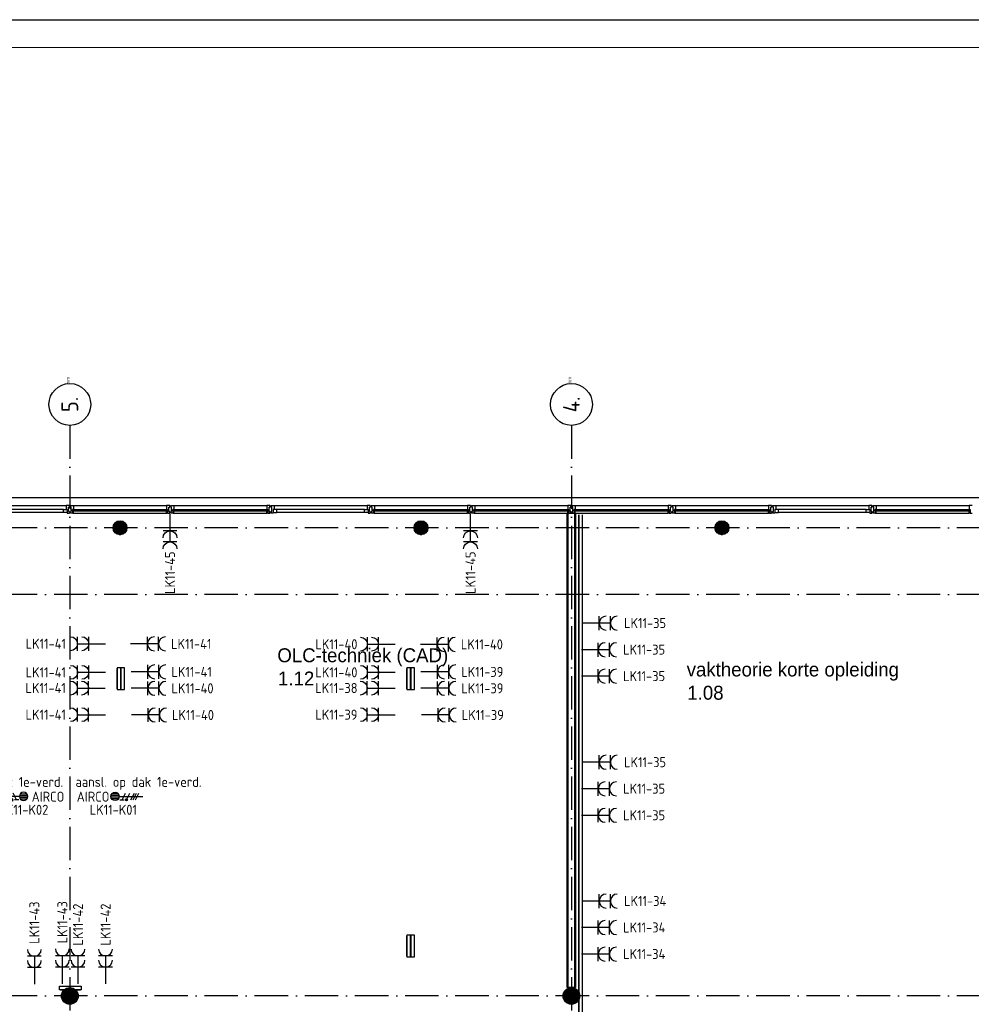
# Model space of a CAD drawing. Header units: millimetres. Extents: x 84333 to 241285, y -2244 to 84291.
# Tile 71 of 74: x 204718 to 221792, y 66626 to 84291. Entities that reach past the tile are written whole.
import ezdxf
from ezdxf.enums import TextEntityAlignment as Align

# ---------------------------------------------------------------- set-up
doc = ezdxf.new("R2010")
doc.units = ezdxf.units.MM
doc.header["$LTSCALE"] = 100
doc.linetypes.add('DASHDOT', pattern=[9, 6, -1.5, 0, -1.5])
doc.layers.get('0').update_dxf_attribs({"linetype": 'CONTINUOUS'})
for name, color, linetype in [('AFDELING', 4, 'CONTINUOUS'), ('AL$7----_STRAMIEN', 1, 'DASHDOT'), ('AL21----_BUITENWAND', 4, 'CONTINUOUS'), ('AL22----_BINNENWAND', 7, 'CONTINUOUS'), ('AL28----_KONSTRUKTIE', 3, 'CONTINUOUS'), ('AL31----_BUITENKOZ', 7, 'CONTINUOUS'), ('ALN-----_BLOCKNAAM', 2, 'CONTINUOUS'), ('ALXAA---_GEWBETON', 12, 'CONTINUOUS'), ('ALXOU---_GLAS', 7, 'CONTINUOUS'), ('BOUW', 8, 'CONTINUOUS'), ('EA61303-_ARCEER', 1, 'CONTINUOUS'), ('EB62203-_ATTRIB', 2, 'CONTINUOUS'), ('EB62209-_ATTRIB', 2, 'CONTINUOUS'), ('EB63103-_ATTRIB', 2, 'CONTINUOUS'), ('EL61303-_WANDGOOT', 3, 'CONTINUOUS'), ('EL62203-_KRACHT-WCD230', 3, 'CONTINUOUS'), ('EL62209-_KRACHT-ASP400', 3, 'CONTINUOUS'), ('EL63103-_LICHT-WCD230V', 3, 'CONTINUOUS'), ('EL6441--_DATACOM', 3, 'CONTINUOUS'), ('LIJN025', 10, 'CONTINUOUS'), ('LIJN050', 90, 'CONTINUOUS'), ('TEKST25', 10, 'CONTINUOUS'), ('TEKST35', 50, 'CONTINUOUS'), ('TEKST50', 90, 'CONTINUOUS')]:
    doc.layers.add(name, color=color, linetype=linetype)
doc.styles.add('1_8', font='ISO', dxfattribs={"height": 1.8})
doc.styles.add('2_0', font='iso', dxfattribs={"height": 200})
doc.styles.add('BURO-025', font='BUROFONT.shx', dxfattribs={"height": 250})
doc.styles.add('ISO', font='ISO.shx')
doc.styles.add('NORATT', font='isocp.shx')
doc.styles.add('ROMAND', font='romand')
doc.styles.get("Standard").update_dxf_attribs({"font": 'iso.shx'})
doc.styles.add('TECHNIC', font='technic_.ttf')

# ---------------------------------------------------------------- blocks, each defined once
blk = doc.blocks.new('A0-GE')
at = {"layer": 'LIJN025'}
blk.add_lwpolyline([(1500, 841), (1500, 0), (0, 0), (0, 841)], close=True, dxfattribs=at)
at = {"layer": 'LIJN050', "const_width": 0.2}
blk.add_lwpolyline([(1495, 836), (25, 836), (25, 5), (1495, 5)], close=True, dxfattribs=at)
at = {"layer": 'TEKST25', "style": 'ROMAND', "width": 2.899115}
blk.add_attdef('STATUS', text='', height=2.5, dxfattribs=at).set_placement((1454, 71.5), (1493, 71.5), align=Align.FIT)
at = {"layer": 'TEKST25', "style": 'ISO'}
for tag, p in [('E', (1455.25, 66)), ('NAAM-E', (1466.75, 66)), ('DATUM-E', (1485, 66)), ('D', (1455.25, 61)), ('NAAM-D', (1466.75, 61)), ('DATUM-D', (1485, 61)), ('C', (1455.25, 56)), ('NAAM-C', (1466.75, 56)), ('DATUM-C', (1485, 56)), ('B', (1455.25, 51)), ('NAAM-B', (1466.75, 51)), ('DATUM-B', (1485, 51)), ('A', (1455.25, 46)), ('NAAM-A', (1466.75, 46)), ('DATUM-A', (1485, 46))]:
    blk.add_attdef(tag, text='', height=2.5, dxfattribs=at).set_placement(p, align=Align.CENTER)
for tag, p in [('DATUM', (1332.75, 36.25)), ('SCHAAL', (1368, 36.25)), ('GETEKEND', (1398.25, 36.25)), ('GECONTOL.', (1433, 36.25)), ('FORMAAT', (1463.25, 28.25))]:
    blk.add_attdef(tag, p, '', height=2.5, dxfattribs=at)
at = {"layer": 'TEKST35', "style": 'ISO'}
for tag, p in [('PROJECT', (1334.5, 72.5)), ('PLAATS', (1334.5, 63.5)), ('INSTALLATIE-REGEL1', (1334.5, 52.5)), ('INSTALLATIE-REGEL2', (1334.5, 43.5))]:
    blk.add_attdef(tag, p, '', height=4, dxfattribs=at)
blk.add_attdef('PROJ.NR.', text='', height=4, dxfattribs=at).set_placement((1481, 23), align=Align.CENTER)
at = {"layer": 'TEKST50', "style": 'ISO'}
blk.add_attdef('FILE-NAAM', text='', height=5, dxfattribs=at).set_placement((1473.5, 7.5), align=Align.CENTER)
blk = doc.blocks.new('ES3W2A')
for p, q in [((1.25, 2), (-1.25, 2)), ((0, 2), (0, -3)), ((1.25, 0), (-1.25, 0))]:
    blk.add_line(p, q)
for centre in [(0, 3.25), (0, 1.25)]:
    blk.add_arc(centre, 1.25, 180, 0)
at = {"style": '1_8'}
for tag, flags, p in [('VERMOGEN', 9, (-2.5, 5)), ('GROEP', 8, (0, 5)), ('SCHAK', 8, (2.5, 5)), ('GELIJK', 9, (5, 5)), ('TAL', 8, (2.5, 5)), ('KAST', 9, (7, 5))]:
    blk.add_attdef(tag, text='', height=1.8, rotation=90, dxfattribs=dict(at, flags=flags)).set_placement(p, align=Align.MIDDLE_CENTER)
at = {"style": '1_8', "width": 0.7, "flags": 8}
blk.add_attdef('DOEL', text='', height=1.8, rotation=90, dxfattribs=at).set_placement((-2.5, 5), align=Align.MIDDLE_LEFT)
at = {"style": '1_8', "flags": 9}
blk.add_attdef('M_CODE', text='', height=1.8, dxfattribs=at).set_placement((0, 0), align=Align.MIDDLE_CENTER)
blk = doc.blocks.new('ES2X2')
for p, q in [((-0.45, 1.4), (-0.45, 2.6)), ((-0.15, 1.27), (-0.15, 2.73)), ((0.15, 1.27), (0.15, 2.73)), ((0.45, 1.4), (0.45, 2.6)), ((0, 1.25), (0, -3))]:
    blk.add_line(p, q)
at = {"color": 1}
for p, q in [((-0.72, -0.21), (-0.72, 0.11)), ((-0.64, -0.25), (-0.64, 0.15)), ((-0.6, 1.15), (-0.6, 0.35)), ((-0.6, 0.75), (0.6, 0.15)), ((-0.56, -0.25), (-0.56, 0.15)), ((-0.48, -0.21), (-0.48, 0.11)), ((-0.6, -0.05), (0.6, -0.65)), ((-0.6, -0.85), (0.6, -1.45)), ((-0.6, -1.25), (0.6, -1.85)), ((-0.6, -1.65), (0.6, -2.25))]:
    blk.add_line(p, q, dxfattribs=at)
blk.add_circle((0, 2), 0.75)
blk.add_circle((-0.6, -0.05), 0.2, dxfattribs=at)
at = {"style": '1_8'}
for tag, flags, p in [('VERMOGEN', 9, (-2.5, 4.5)), ('GROEP', 8, (0, 4.5)), ('SCHAK', 8, (2.5, 4.5)), ('KAST', 9, (7, 4.5)), ('DOEL', 8, (-2.5, 1))]:
    blk.add_attdef(tag, text='', height=1.8, rotation=90, dxfattribs=dict(at, flags=flags)).set_placement(p, align=Align.MIDDLE_LEFT)
at = {"style": '1_8', "flags": 8}
blk.add_attdef('TAL', text='', height=1.8, rotation=90, dxfattribs=at).set_placement((2.5, 4.5), align=Align.MIDDLE_CENTER)
at = {"style": '1_8', "flags": 9}
blk.add_attdef('M_CODE', text='', height=1.8, dxfattribs=at).set_placement((0, 0), align=Align.MIDDLE_CENTER)
blk = doc.blocks.new('EH100005')
blk.add_lwpolyline([(-1, -0.5), (0, -0.5), (0, 0.5), (-1, 0.5)])
at = {"style": '2_0', "flags": 9}
blk.add_attdef('HULPSTUK', text='', height=0.5, dxfattribs=at).set_placement((0, 0), align=Align.MIDDLE)
blk = doc.blocks.new('EH100000')
at = {"linetype": 'ByBlock'}
for p, q in [((1, 0.5), (0, 0.5)), ((1, 0.5, 1), (0, 0.5, 1)), ((0, -0.5, 1), (1, -0.5, 1)), ((1, -0.5), (0, -0.5))]:
    blk.add_line(p, q, dxfattribs=at)
at = {"linetype": 'ByBlock', "invisible_edges": 15}
for points in [[(1, -0.5), (0, -0.5), (0, 0.5), (1, 0.5)], [(0, 0.5), (1, 0.5), (1, 0.5, 1), (0, 0.5, 1)], [(0, -0.5, 1), (1, -0.5, 1), (1, -0.5), (0, -0.5)]]:
    blk.add_3dface(points, dxfattribs=at)
at = {"linetype": 'ByBlock', "style": '2_0', "flags": 8}
blk.add_attdef('FUNCTIE', text='', height=0.5, dxfattribs=at).set_placement((0.5, 0), align=Align.MIDDLE)
at = {"linetype": 'ByBlock', "flags": 9}
blk.add_attdef('SCHOT', text='', height=0.5, dxfattribs=at).set_placement((0.5, 0), align=Align.MIDDLE)
blk = doc.blocks.new('1011')
at = {"layer": 'AL$7----_STRAMIEN', "color": 7, "linetype": 'Continuous'}
blk.add_circle((-750, 0), 750, dxfattribs=at)
at = {"layer": 'AL$7----_STRAMIEN', "color": 3, "linetype": 'Continuous'}
blk.add_attdef('STR-NAAM', text='', height=600, rotation=360, dxfattribs=at).set_placement((-750, 0), align=Align.MIDDLE)
at = {"layer": 'ALN-----_BLOCKNAAM', "linetype": 'Continuous'}
blk.add_text('1011', height=100, dxfattribs=at).set_placement((0, 0))
blk = doc.blocks.new('A$C13e6995e')
at = {"layer": 'AL$7----_STRAMIEN', "color": 1}
for points in [[(121285, 79257), (121285, 42766)], [(130285, 79257), (130285, 63243)], [(152204, 77420), (110274, 77420)], [(152204, 76220), (110274, 76220)], [(152204, 69020), (110185, 69020)]]:
    blk.add_lwpolyline(points, dxfattribs=at)
at = {"layer": 'AL21----_BUITENWAND', "color": 8}
blk.add_line((113545, 77960), (147025, 77960), dxfattribs=at)
at = {"layer": 'AL22----_BINNENWAND', "color": 8}
for p, q in [((130210, 69170), (130210, 77680)), ((130210, 77680), (130360, 77680)), ((130360, 77680), (130360, 69170)), ((130360, 69170), (130210, 69170))]:
    blk.add_line(p, q, dxfattribs=at)
at = {"layer": 'AL22----_BINNENWAND', "color": 8, "linetype": 'Continuous'}
for p, q in [((130225, 69170), (130225, 77680)), ((130345, 69170), (130345, 77680))]:
    blk.add_line(p, q, dxfattribs=at)
at = {"layer": 'AL28----_KONSTRUKTIE', "color": 8}
for centre, radius in [((122185, 77420), 125), ((127585, 77420), 125), ((132985, 77420), 125), ((121285, 69020), 150), ((130285, 69020), 150)]:
    blk.add_circle(centre, radius, dxfattribs=at)
at = {"layer": 'AL31----_BUITENKOZ', "color": 8}
for p, q in [((119550, 77819), (121220, 77819)), ((121170, 77747), (119600, 77747)), ((121350, 77819), (123020, 77819)), ((123150, 77819), (124820, 77819)), ((124950, 77819), (126620, 77819)), ((126570, 77747), (125000, 77747)), ((126750, 77819), (128420, 77819)), ((128550, 77819), (130220, 77819)), ((130350, 77819), (132020, 77819)), ((132150, 77819), (133820, 77819)), ((133950, 77819), (135620, 77819)), ((135570, 77747), (134000, 77747)), ((135750, 77819), (137420, 77819)), ((121170, 77693), (119600, 77693)), ((121350, 77680), (123020, 77680)), ((123150, 77680), (124820, 77680)), ((126570, 77693), (125000, 77693)), ((126750, 77680), (128420, 77680)), ((128550, 77680), (130220, 77680)), ((130350, 77680), (132020, 77680)), ((132150, 77680), (133820, 77680)), ((135570, 77693), (134000, 77693)), ((135750, 77680), (137420, 77680))]:
    blk.add_line(p, q, dxfattribs=at)
at = {"layer": 'AL31----_BUITENKOZ', "color": 8, "linetype": 'Continuous'}
for p, q in [((121170, 77693), (121170, 77747)), ((121170, 77747), (121237, 77747)), ((121257, 77819), (121220, 77819)), ((121220, 77819), (121220, 77812)), ((121220, 77812), (121220, 77808)), ((121220, 77808), (121220, 77800)), ((121220, 77800), (121220, 77747)), ((121220, 77747), (121237, 77747)), ((121237, 77747), (121237, 77680)), ((121237, 77747), (121237, 77693)), ((121276, 77819), (121257, 77819)), ((121262, 77710), (121262, 77790)), ((121262, 77790), (121276, 77790)), ((121276, 77813), (121276, 77819)), ((121276, 77799), (121276, 77813)), ((121276, 77790), (121276, 77799)), ((121276, 77799), (121276, 77799)), ((121294, 77813), (121294, 77819)), ((121294, 77819), (121313, 77819)), ((121294, 77800), (121294, 77813)), ((121294, 77790), (121294, 77800)), ((121294, 77800), (121294, 77800)), ((121308, 77790), (121294, 77790)), ((121308, 77710), (121308, 77790)), ((121313, 77819), (121350, 77819)), ((121350, 77747), (121333, 77747)), ((121333, 77747), (121333, 77680)), ((121350, 77819), (121350, 77812)), ((121350, 77812), (121350, 77808)), ((121350, 77808), (121350, 77800)), ((121350, 77800), (121350, 77747)), ((123057, 77819), (123020, 77819)), ((123020, 77819), (123020, 77812)), ((123020, 77812), (123020, 77808)), ((123020, 77808), (123020, 77800)), ((123020, 77800), (123020, 77747)), ((123020, 77747), (123037, 77747)), ((123037, 77747), (123037, 77680)), ((123076, 77819), (123057, 77819)), ((123062, 77710), (123062, 77790)), ((123062, 77790), (123076, 77790)), ((123076, 77813), (123076, 77819)), ((123076, 77799), (123076, 77813)), ((123076, 77790), (123076, 77799)), ((123076, 77799), (123076, 77799)), ((123094, 77813), (123094, 77819)), ((123094, 77819), (123113, 77819)), ((123094, 77800), (123094, 77813)), ((123094, 77790), (123094, 77800)), ((123094, 77800), (123094, 77800)), ((123108, 77790), (123094, 77790)), ((123108, 77710), (123108, 77790)), ((123113, 77819), (123150, 77819)), ((123150, 77747), (123133, 77747)), ((123133, 77747), (123133, 77680)), ((123150, 77819), (123150, 77812)), ((123150, 77812), (123150, 77808)), ((123150, 77808), (123150, 77800)), ((123150, 77800), (123150, 77747)), ((124857, 77819), (124820, 77819)), ((124820, 77819), (124820, 77812)), ((124820, 77812), (124820, 77808)), ((124820, 77808), (124820, 77800)), ((124820, 77800), (124820, 77747)), ((124820, 77747), (124837, 77747)), ((124837, 77747), (124837, 77680)), ((124876, 77819), (124857, 77819)), ((124862, 77710), (124862, 77790)), ((124862, 77790), (124876, 77790)), ((124876, 77813), (124876, 77819)), ((124876, 77799), (124876, 77813)), ((124876, 77790), (124876, 77799)), ((124876, 77799), (124876, 77799)), ((124894, 77813), (124894, 77819)), ((124894, 77819), (124913, 77819)), ((124894, 77800), (124894, 77813)), ((124894, 77790), (124894, 77800)), ((124894, 77800), (124894, 77800)), ((124908, 77790), (124894, 77790)), ((124908, 77710), (124908, 77790)), ((124913, 77819), (124950, 77819)), ((124950, 77747), (124933, 77747)), ((124933, 77747), (124933, 77680)), ((124933, 77747), (124933, 77693)), ((125000, 77747), (124933, 77747)), ((124950, 77819), (124950, 77812)), ((124950, 77812), (124950, 77808)), ((124950, 77808), (124950, 77800)), ((124950, 77800), (124950, 77747)), ((125000, 77693), (125000, 77747)), ((126570, 77693), (126570, 77747)), ((126570, 77747), (126637, 77747)), ((126657, 77819), (126620, 77819)), ((126620, 77819), (126620, 77812)), ((126620, 77812), (126620, 77808)), ((126620, 77808), (126620, 77800)), ((126620, 77800), (126620, 77747)), ((126620, 77747), (126637, 77747)), ((126637, 77747), (126637, 77680)), ((126637, 77747), (126637, 77693)), ((126676, 77819), (126657, 77819)), ((126662, 77710), (126662, 77790)), ((126662, 77790), (126676, 77790)), ((126676, 77813), (126676, 77819)), ((126676, 77799), (126676, 77813)), ((126676, 77790), (126676, 77799)), ((126676, 77799), (126676, 77799)), ((126694, 77813), (126694, 77819)), ((126694, 77819), (126713, 77819)), ((126694, 77800), (126694, 77813)), ((126694, 77790), (126694, 77800)), ((126694, 77800), (126694, 77800)), ((126708, 77790), (126694, 77790)), ((126708, 77710), (126708, 77790)), ((126713, 77819), (126750, 77819)), ((126750, 77747), (126733, 77747)), ((126733, 77747), (126733, 77680)), ((126750, 77819), (126750, 77812)), ((126750, 77812), (126750, 77808)), ((126750, 77808), (126750, 77800)), ((126750, 77800), (126750, 77747)), ((128457, 77819), (128420, 77819)), ((128420, 77819), (128420, 77812)), ((128420, 77812), (128420, 77808)), ((128420, 77808), (128420, 77800)), ((128420, 77800), (128420, 77747)), ((128420, 77747), (128437, 77747)), ((128437, 77747), (128437, 77680)), ((128476, 77819), (128457, 77819)), ((128462, 77710), (128462, 77790)), ((128462, 77790), (128476, 77790)), ((128476, 77813), (128476, 77819)), ((128476, 77799), (128476, 77813)), ((128476, 77790), (128476, 77799)), ((128476, 77799), (128476, 77799)), ((128494, 77813), (128494, 77819)), ((128494, 77819), (128513, 77819)), ((128494, 77800), (128494, 77813)), ((128494, 77790), (128494, 77800)), ((128494, 77800), (128494, 77800)), ((128508, 77790), (128494, 77790)), ((128508, 77710), (128508, 77790)), ((128513, 77819), (128550, 77819)), ((128550, 77747), (128533, 77747)), ((128533, 77747), (128533, 77680)), ((128550, 77819), (128550, 77812)), ((128550, 77812), (128550, 77808)), ((128550, 77808), (128550, 77800)), ((128550, 77800), (128550, 77747)), ((130257, 77819), (130220, 77819)), ((130220, 77819), (130220, 77812)), ((130220, 77812), (130220, 77808)), ((130220, 77808), (130220, 77800)), ((130220, 77800), (130220, 77747)), ((130220, 77747), (130237, 77747)), ((130237, 77747), (130237, 77680)), ((130276, 77819), (130257, 77819)), ((130262, 77710), (130262, 77790)), ((130262, 77790), (130276, 77790)), ((130276, 77813), (130276, 77819)), ((130276, 77799), (130276, 77813)), ((130276, 77790), (130276, 77799)), ((130276, 77799), (130276, 77799)), ((130294, 77813), (130294, 77819)), ((130294, 77819), (130313, 77819)), ((130294, 77800), (130294, 77813)), ((130294, 77790), (130294, 77800)), ((130294, 77800), (130294, 77800)), ((130308, 77790), (130294, 77790)), ((130308, 77710), (130308, 77790)), ((130313, 77819), (130350, 77819)), ((130350, 77747), (130333, 77747)), ((130333, 77747), (130333, 77680)), ((130350, 77819), (130350, 77812)), ((130350, 77812), (130350, 77808)), ((130350, 77808), (130350, 77800)), ((130350, 77800), (130350, 77747)), ((132057, 77819), (132020, 77819)), ((132020, 77819), (132020, 77812)), ((132020, 77812), (132020, 77808)), ((132020, 77808), (132020, 77800)), ((132020, 77800), (132020, 77747)), ((132020, 77747), (132037, 77747)), ((132037, 77747), (132037, 77680)), ((132076, 77819), (132057, 77819)), ((132062, 77710), (132062, 77790)), ((132062, 77790), (132076, 77790)), ((132076, 77813), (132076, 77819)), ((132076, 77799), (132076, 77813)), ((132076, 77790), (132076, 77799)), ((132076, 77799), (132076, 77799)), ((132094, 77813), (132094, 77819)), ((132094, 77819), (132113, 77819)), ((132094, 77800), (132094, 77813)), ((132094, 77790), (132094, 77800)), ((132094, 77800), (132094, 77800)), ((132108, 77790), (132094, 77790)), ((132108, 77710), (132108, 77790)), ((132113, 77819), (132150, 77819)), ((132150, 77747), (132133, 77747)), ((132133, 77747), (132133, 77680)), ((132150, 77819), (132150, 77812)), ((132150, 77812), (132150, 77808)), ((132150, 77808), (132150, 77800)), ((132150, 77800), (132150, 77747)), ((133857, 77819), (133820, 77819)), ((133820, 77819), (133820, 77812)), ((133820, 77812), (133820, 77808)), ((133820, 77808), (133820, 77800)), ((133820, 77800), (133820, 77747)), ((133820, 77747), (133837, 77747)), ((133837, 77747), (133837, 77680)), ((133876, 77819), (133857, 77819)), ((133862, 77710), (133862, 77790)), ((133862, 77790), (133876, 77790)), ((133876, 77813), (133876, 77819)), ((133876, 77799), (133876, 77813)), ((133876, 77790), (133876, 77799)), ((133876, 77799), (133876, 77799)), ((133894, 77813), (133894, 77819)), ((133894, 77819), (133913, 77819)), ((133894, 77800), (133894, 77813)), ((133894, 77790), (133894, 77800)), ((133894, 77800), (133894, 77800)), ((133908, 77790), (133894, 77790)), ((133908, 77710), (133908, 77790)), ((133913, 77819), (133950, 77819)), ((133950, 77747), (133933, 77747)), ((133933, 77747), (133933, 77680)), ((133933, 77747), (133933, 77693)), ((134000, 77747), (133933, 77747)), ((133950, 77819), (133950, 77812)), ((133950, 77812), (133950, 77808)), ((133950, 77808), (133950, 77800)), ((133950, 77800), (133950, 77747)), ((134000, 77693), (134000, 77747)), ((135570, 77693), (135570, 77747)), ((135570, 77747), (135637, 77747)), ((135657, 77819), (135620, 77819)), ((135620, 77819), (135620, 77812)), ((135620, 77812), (135620, 77808)), ((135620, 77808), (135620, 77800)), ((135620, 77800), (135620, 77747)), ((135620, 77747), (135637, 77747)), ((135637, 77747), (135637, 77680)), ((135637, 77747), (135637, 77693)), ((135676, 77819), (135657, 77819)), ((135662, 77710), (135662, 77790)), ((135662, 77790), (135676, 77790)), ((135676, 77813), (135676, 77819)), ((135676, 77799), (135676, 77813)), ((135676, 77790), (135676, 77799)), ((135676, 77799), (135676, 77799)), ((135694, 77813), (135694, 77819)), ((135694, 77819), (135713, 77819)), ((135694, 77800), (135694, 77813)), ((135694, 77790), (135694, 77800)), ((135694, 77800), (135694, 77800)), ((135708, 77790), (135694, 77790)), ((135708, 77710), (135708, 77790)), ((135713, 77819), (135750, 77819)), ((135750, 77747), (135733, 77747)), ((135733, 77747), (135733, 77680)), ((135750, 77819), (135750, 77812)), ((135750, 77812), (135750, 77808)), ((135750, 77808), (135750, 77800)), ((135750, 77800), (135750, 77747)), ((137457, 77819), (137420, 77819)), ((137420, 77819), (137420, 77812)), ((137420, 77812), (137420, 77808)), ((137420, 77808), (137420, 77800)), ((137420, 77800), (137420, 77747)), ((137420, 77747), (137437, 77747)), ((137437, 77747), (137437, 77680)), ((137476, 77819), (137457, 77819)), ((121237, 77693), (121170, 77693)), ((121237, 77680), (121276, 77680)), ((121276, 77710), (121262, 77710)), ((121276, 77700), (121276, 77710)), ((121276, 77686), (121276, 77700)), ((121276, 77700), (121276, 77700)), ((121276, 77680), (121276, 77686)), ((121294, 77700), (121294, 77710)), ((121294, 77710), (121308, 77710)), ((121294, 77686), (121294, 77700)), ((121294, 77700), (121294, 77700)), ((121294, 77680), (121294, 77686)), ((121333, 77680), (121294, 77680)), ((121333, 77717), (121333, 77685)), ((121350, 77717), (121333, 77717)), ((121333, 77685), (121338, 77685)), ((121338, 77685), (121338, 77680)), ((121338, 77680), (121350, 77680)), ((121350, 77680), (121350, 77717)), ((123020, 77680), (123020, 77717)), ((123020, 77717), (123037, 77717)), ((123032, 77680), (123020, 77680)), ((123037, 77685), (123032, 77685)), ((123032, 77685), (123032, 77680)), ((123037, 77717), (123037, 77685)), ((123037, 77680), (123076, 77680)), ((123076, 77710), (123062, 77710)), ((123076, 77700), (123076, 77710)), ((123076, 77686), (123076, 77700)), ((123076, 77700), (123076, 77700)), ((123076, 77680), (123076, 77686)), ((123094, 77700), (123094, 77710)), ((123094, 77710), (123108, 77710)), ((123094, 77686), (123094, 77700)), ((123094, 77700), (123094, 77700)), ((123094, 77680), (123094, 77686)), ((123133, 77680), (123094, 77680)), ((123133, 77717), (123133, 77685)), ((123150, 77717), (123133, 77717)), ((123133, 77685), (123138, 77685)), ((123138, 77685), (123138, 77680)), ((123138, 77680), (123150, 77680)), ((123150, 77680), (123150, 77717)), ((124820, 77680), (124820, 77717)), ((124820, 77717), (124837, 77717)), ((124832, 77680), (124820, 77680)), ((124837, 77685), (124832, 77685)), ((124832, 77685), (124832, 77680)), ((124837, 77717), (124837, 77685)), ((124837, 77680), (124876, 77680)), ((124876, 77710), (124862, 77710)), ((124876, 77700), (124876, 77710)), ((124876, 77686), (124876, 77700)), ((124876, 77700), (124876, 77700)), ((124876, 77680), (124876, 77686)), ((124894, 77700), (124894, 77710)), ((124894, 77710), (124908, 77710)), ((124894, 77686), (124894, 77700)), ((124894, 77700), (124894, 77700)), ((124894, 77680), (124894, 77686)), ((124933, 77680), (124894, 77680)), ((124933, 77693), (125000, 77693)), ((126637, 77693), (126570, 77693)), ((126637, 77680), (126676, 77680)), ((126676, 77710), (126662, 77710)), ((126676, 77700), (126676, 77710)), ((126676, 77686), (126676, 77700)), ((126676, 77700), (126676, 77700)), ((126676, 77680), (126676, 77686)), ((126694, 77700), (126694, 77710)), ((126694, 77710), (126708, 77710)), ((126694, 77686), (126694, 77700)), ((126694, 77700), (126694, 77700)), ((126694, 77680), (126694, 77686)), ((126733, 77680), (126694, 77680)), ((126733, 77717), (126733, 77685)), ((126750, 77717), (126733, 77717)), ((126733, 77685), (126738, 77685)), ((126738, 77685), (126738, 77680)), ((126738, 77680), (126750, 77680)), ((126750, 77680), (126750, 77717)), ((128420, 77680), (128420, 77717)), ((128420, 77717), (128437, 77717)), ((128432, 77680), (128420, 77680)), ((128437, 77685), (128432, 77685)), ((128432, 77685), (128432, 77680)), ((128437, 77717), (128437, 77685)), ((128437, 77680), (128476, 77680)), ((128476, 77710), (128462, 77710)), ((128476, 77700), (128476, 77710)), ((128476, 77686), (128476, 77700)), ((128476, 77700), (128476, 77700)), ((128476, 77680), (128476, 77686)), ((128494, 77700), (128494, 77710)), ((128494, 77710), (128508, 77710)), ((128494, 77686), (128494, 77700)), ((128494, 77700), (128494, 77700)), ((128494, 77680), (128494, 77686)), ((128533, 77680), (128494, 77680)), ((128533, 77717), (128533, 77685)), ((128550, 77717), (128533, 77717)), ((128533, 77685), (128538, 77685)), ((128538, 77685), (128538, 77680)), ((128538, 77680), (128550, 77680)), ((128550, 77680), (128550, 77717)), ((130220, 77680), (130220, 77717)), ((130220, 77717), (130237, 77717)), ((130232, 77680), (130220, 77680)), ((130237, 77685), (130232, 77685)), ((130232, 77685), (130232, 77680)), ((130237, 77717), (130237, 77685)), ((130237, 77680), (130276, 77680)), ((130276, 77710), (130262, 77710)), ((130276, 77700), (130276, 77710)), ((130276, 77686), (130276, 77700)), ((130276, 77700), (130276, 77700)), ((130276, 77680), (130276, 77686)), ((130294, 77700), (130294, 77710)), ((130294, 77710), (130308, 77710)), ((130294, 77686), (130294, 77700)), ((130294, 77700), (130294, 77700)), ((130294, 77680), (130294, 77686)), ((130333, 77680), (130294, 77680)), ((130333, 77717), (130333, 77685)), ((130350, 77717), (130333, 77717)), ((130333, 77685), (130338, 77685)), ((130338, 77685), (130338, 77680)), ((130338, 77680), (130350, 77680)), ((130350, 77680), (130350, 77717)), ((132020, 77680), (132020, 77717)), ((132020, 77717), (132037, 77717)), ((132032, 77680), (132020, 77680)), ((132037, 77685), (132032, 77685)), ((132032, 77685), (132032, 77680)), ((132037, 77717), (132037, 77685)), ((132037, 77680), (132076, 77680)), ((132076, 77710), (132062, 77710)), ((132076, 77700), (132076, 77710)), ((132076, 77686), (132076, 77700)), ((132076, 77700), (132076, 77700)), ((132076, 77680), (132076, 77686)), ((132094, 77700), (132094, 77710)), ((132094, 77710), (132108, 77710)), ((132094, 77686), (132094, 77700)), ((132094, 77700), (132094, 77700)), ((132094, 77680), (132094, 77686)), ((132133, 77680), (132094, 77680)), ((132133, 77717), (132133, 77685)), ((132150, 77717), (132133, 77717)), ((132133, 77685), (132138, 77685)), ((132138, 77685), (132138, 77680)), ((132138, 77680), (132150, 77680)), ((132150, 77680), (132150, 77717)), ((133820, 77680), (133820, 77717)), ((133820, 77717), (133837, 77717)), ((133832, 77680), (133820, 77680)), ((133837, 77685), (133832, 77685)), ((133832, 77685), (133832, 77680)), ((133837, 77717), (133837, 77685)), ((133837, 77680), (133876, 77680)), ((133876, 77710), (133862, 77710)), ((133876, 77700), (133876, 77710)), ((133876, 77686), (133876, 77700)), ((133876, 77700), (133876, 77700)), ((133876, 77680), (133876, 77686)), ((133894, 77700), (133894, 77710)), ((133894, 77710), (133908, 77710)), ((133894, 77686), (133894, 77700)), ((133894, 77700), (133894, 77700)), ((133894, 77680), (133894, 77686)), ((133933, 77680), (133894, 77680)), ((133933, 77693), (134000, 77693)), ((135637, 77693), (135570, 77693)), ((135637, 77680), (135676, 77680)), ((135676, 77710), (135662, 77710)), ((135676, 77700), (135676, 77710)), ((135676, 77686), (135676, 77700)), ((135676, 77700), (135676, 77700)), ((135676, 77680), (135676, 77686)), ((135694, 77700), (135694, 77710)), ((135694, 77710), (135708, 77710)), ((135694, 77686), (135694, 77700)), ((135694, 77700), (135694, 77700)), ((135694, 77680), (135694, 77686)), ((135733, 77680), (135694, 77680)), ((135733, 77717), (135733, 77685)), ((135750, 77717), (135733, 77717)), ((135733, 77685), (135738, 77685)), ((135738, 77685), (135738, 77680)), ((135738, 77680), (135750, 77680)), ((135750, 77680), (135750, 77717)), ((137420, 77680), (137420, 77717)), ((137420, 77717), (137437, 77717)), ((137432, 77680), (137420, 77680)), ((137437, 77685), (137432, 77685)), ((137432, 77685), (137432, 77680)), ((137437, 77717), (137437, 77685)), ((137437, 77680), (137476, 77680))]:
    blk.add_line(p, q, dxfattribs=at)
at = {"layer": 'ALXAA---_GEWBETON', "color": 8}
for p, q in [((122060, 77416), (122310, 77416)), ((122061, 77436), (122309, 77436)), ((122062, 77396), (122308, 77396)), ((122065, 77456), (122305, 77456)), ((122068, 77376), (122302, 77376)), ((122073, 77476), (122297, 77476)), ((122085, 77496), (122284, 77496)), ((122105, 77516), (122265, 77516)), ((122138, 77536), (122232, 77536)), ((127460, 77416), (127710, 77416)), ((127461, 77436), (127709, 77436)), ((127462, 77396), (127708, 77396)), ((127465, 77456), (127705, 77456)), ((127468, 77376), (127702, 77376)), ((127473, 77476), (127697, 77476)), ((127485, 77496), (127684, 77496)), ((127505, 77516), (127665, 77516)), ((127538, 77536), (127632, 77536)), ((132860, 77416), (133110, 77416)), ((132861, 77436), (133109, 77436)), ((132862, 77396), (133108, 77396)), ((132865, 77456), (133105, 77456)), ((132868, 77376), (133102, 77376)), ((132873, 77476), (133097, 77476)), ((132885, 77496), (133084, 77496)), ((132905, 77516), (133065, 77516)), ((132938, 77536), (133032, 77536)), ((122078, 77356), (122292, 77356)), ((122093, 77336), (122277, 77336)), ((122116, 77316), (122254, 77316)), ((122172, 77296), (122198, 77296)), ((127478, 77356), (127692, 77356)), ((127493, 77336), (127677, 77336)), ((127516, 77316), (127654, 77316)), ((127572, 77296), (127598, 77296)), ((132878, 77356), (133092, 77356)), ((132893, 77336), (133077, 77336)), ((132916, 77316), (133054, 77316)), ((132972, 77296), (132998, 77296)), ((121145, 68966), (121145, 69074)), ((121165, 68930), (121165, 69110)), ((121185, 68908), (121185, 69132)), ((121205, 68893), (121205, 69147)), ((121225, 68883), (121225, 69158)), ((121245, 68875), (121245, 69165)), ((121265, 68871), (121265, 69169)), ((121285, 68870), (121285, 69170)), ((121305, 68871), (121305, 69169)), ((121325, 68875), (121325, 69165)), ((121345, 68883), (121345, 69158)), ((121365, 68893), (121365, 69147)), ((121385, 68908), (121385, 69132)), ((121405, 68930), (121405, 69110)), ((121425, 68966), (121425, 69074)), ((130145, 68966), (130145, 69074)), ((130165, 68930), (130165, 69110)), ((130185, 68908), (130185, 69132)), ((130205, 68893), (130205, 69147)), ((130225, 68883), (130225, 69158)), ((130245, 68875), (130245, 69165)), ((130265, 68871), (130265, 69169)), ((130285, 68870), (130285, 69170)), ((130305, 68871), (130305, 69169)), ((130325, 68875), (130325, 69165)), ((130345, 68883), (130345, 69158)), ((130365, 68893), (130365, 69147)), ((130385, 68908), (130385, 69132)), ((130405, 68930), (130405, 69110)), ((130425, 68966), (130425, 69074))]:
    blk.add_line(p, q, dxfattribs=at)
at = {"layer": 'ALXOU---_GLAS', "color": 8}
for p, q in [((121335, 77719), (121335, 77745)), ((121335, 77745), (123035, 77745)), ((123035, 77745), (123035, 77719)), ((123135, 77719), (123135, 77745)), ((123135, 77745), (124835, 77745)), ((124835, 77745), (124835, 77719)), ((126735, 77719), (126735, 77745)), ((126735, 77745), (128435, 77745)), ((128435, 77745), (128435, 77719)), ((128535, 77719), (128535, 77745)), ((128535, 77745), (130235, 77745)), ((130235, 77745), (130235, 77719)), ((130335, 77719), (130335, 77745)), ((130335, 77745), (132035, 77745)), ((132035, 77745), (132035, 77719)), ((132135, 77719), (132135, 77745)), ((132135, 77745), (133835, 77745)), ((133835, 77745), (133835, 77719)), ((135735, 77719), (135735, 77745)), ((135735, 77745), (137435, 77745)), ((137435, 77745), (137435, 77719)), ((123035, 77719), (121335, 77719)), ((124835, 77719), (123135, 77719)), ((128435, 77719), (126735, 77719)), ((130235, 77719), (128535, 77719)), ((132035, 77719), (130335, 77719)), ((133835, 77719), (132135, 77719)), ((137435, 77719), (135735, 77719))]:
    blk.add_line(p, q, dxfattribs=at)
at = {"layer": 'AL$7----_STRAMIEN', "xscale": 0.5, "yscale": 0.5, "zscale": 0.5, "rotation": 90.00000000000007}
for p, values in [((121285, 80007), {'STR-NAAM': '5.'}), ((130285, 80007), {'STR-NAAM': '4.'})]:
    blk.add_blockref('1011', p, dxfattribs=at).add_auto_attribs(values)
at = {"layer": 'AFDELING', "color": 8, "style": 'TECHNIC'}
for p in [(92219, 54468), (58038, 41625), (88108, 41444)]:
    blk.add_attdef('VIDE', text='', height=500, dxfattribs=at).set_placement(p, align=Align.CENTER)
blk.add_attdef('VIDE', text='', height=500, rotation=90, dxfattribs=at).set_placement((75129, 25766), align=Align.CENTER)
at = {"layer": 'BOUW', "style": 'BURO-025'}
for s, p in [('OLC-techniek (CAD)', (125008, 75007)), ('vaktheorie korte opleiding', (132352, 74752)), ('1.12', (125020, 74590)), ('1.08', (132364, 74335))]:
    blk.add_text(s, height=250, dxfattribs=at).set_placement(p)

msp = doc.modelspace()

# ---------------------------------------------------------------- hatches: boundary and pattern name
at = {"layer": 'EA61303-_ARCEER'}
h = msp.add_hatch(dxfattribs=at)
h.set_pattern_fill('LINE,N', color=256, scale=20, angle=45, style=0)
h.set_pattern_definition([(45, (206497.99, 72653.49), (-44.901, 44.901), [])])
edge = h.paths.add_edge_path()
edge.add_line((206465, 72653), (206465, 72289))
edge = h.paths.add_edge_path()
edge.add_line((206465, 72289), (206530, 72289))
edge = h.paths.add_edge_path()
edge.add_line((206530, 72289), (206530, 72653))
edge = h.paths.add_edge_path()
edge.add_line((206530, 72653), (206465, 72653))
h = msp.add_hatch(dxfattribs=at)
h.set_pattern_fill('LINE,N', color=256, scale=20, angle=45, style=0)
h.set_pattern_definition([(45, (206567.13, 72655.18), (-44.901, 44.901), [])])
edge = h.paths.add_edge_path()
edge.add_line((206535, 72655), (206535, 72289))
edge = h.paths.add_edge_path()
edge.add_line((206535, 72289), (206600, 72289))
edge = h.paths.add_edge_path()
edge.add_line((206600, 72289), (206600, 72655))
edge = h.paths.add_edge_path()
edge.add_line((206600, 72655), (206535, 72655))
h = msp.add_hatch(dxfattribs=at)
h.set_pattern_fill('LINE,N', color=256, scale=20, angle=45, style=0)
h.set_pattern_definition([(45, (211697.99, 72653.49), (-44.901, 44.901), [])])
edge = h.paths.add_edge_path()
edge.add_line((211665, 72653), (211665, 72289))
edge = h.paths.add_edge_path()
edge.add_line((211665, 72289), (211730, 72289))
edge = h.paths.add_edge_path()
edge.add_line((211730, 72289), (211730, 72653))
edge = h.paths.add_edge_path()
edge.add_line((211730, 72653), (211665, 72653))
h = msp.add_hatch(dxfattribs=at)
h.set_pattern_fill('LINE,N', color=256, scale=20, angle=45, style=0)
h.set_pattern_definition([(45, (211767.13, 72655.18), (-44.901, 44.901), [])])
edge = h.paths.add_edge_path()
edge.add_line((211735, 72655), (211735, 72289))
edge = h.paths.add_edge_path()
edge.add_line((211735, 72289), (211800, 72289))
edge = h.paths.add_edge_path()
edge.add_line((211800, 72289), (211800, 72655))
edge = h.paths.add_edge_path()
edge.add_line((211800, 72655), (211735, 72655))
h = msp.add_hatch(dxfattribs=at)
h.set_pattern_fill('LINE,N', color=256, scale=20, angle=45, style=0)
h.set_pattern_definition([(45, (211697.99, 67853.41), (-44.901, 44.901), [])])
edge = h.paths.add_edge_path()
edge.add_line((211665, 67853), (211665, 67489))
edge = h.paths.add_edge_path()
edge.add_line((211665, 67489), (211730, 67489))
edge = h.paths.add_edge_path()
edge.add_line((211730, 67489), (211730, 67853))
edge = h.paths.add_edge_path()
edge.add_line((211730, 67853), (211665, 67853))
h = msp.add_hatch(dxfattribs=at)
h.set_pattern_fill('LINE,N', color=256, scale=20, angle=45, style=0)
h.set_pattern_definition([(45, (211767.13, 67855.1), (-44.901, 44.901), [])])
edge = h.paths.add_edge_path()
edge.add_line((211735, 67855), (211735, 67489))
edge = h.paths.add_edge_path()
edge.add_line((211735, 67489), (211800, 67489))
edge = h.paths.add_edge_path()
edge.add_line((211800, 67489), (211800, 67855))
edge = h.paths.add_edge_path()
edge.add_line((211800, 67855), (211735, 67855))
h = msp.add_hatch(dxfattribs=at)
h.set_pattern_fill('LINE,N', color=256, scale=20, angle=-45, style=0)
h.set_pattern_definition([(45, (205811.846, 66916.14), (44.901, -44.901), [])])
edge = h.paths.add_edge_path()
edge.add_line((205812, 66884), (205448, 66884))
edge = h.paths.add_edge_path()
edge.add_line((205448, 66884), (205448, 66949))
edge = h.paths.add_edge_path()
edge.add_line((205448, 66949), (205812, 66949))
edge = h.paths.add_edge_path()
edge.add_line((205812, 66949), (205812, 66884))

# ---------------------------------------------------------------- block references
at = {"xscale": 100, "yscale": 100, "zscale": 100}
msp.add_blockref('A0-GE', (90712, 191), dxfattribs=at)
at = {"layer": 'EL61303-_WANDGOOT', "yscale": 65}
for name, p, xscale, zscale, rotation in [('EH100000', (214783, 75407), 16727, 170, 270), ('EH100005', (206498, 72664, 1500), 119.9999999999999, 119.9999999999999, 90), ('EH100000', (206498, 72653, 1500), 364.1934875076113, 119.9999999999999, 270), ('EH100005', (206567, 72664, 1500), 119.9999999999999, 119.9999999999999, 90), ('EH100000', (206567, 72655, 1500), 365.8815548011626, 119.9999999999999, 270), ('EH100005', (211698, 72664, 1500), 119.9999999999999, 119.9999999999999, 90), ('EH100000', (211698, 72653, 1500), 364.1934875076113, 119.9999999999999, 270), ('EH100005', (211767, 72664, 1500), 119.9999999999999, 119.9999999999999, 90), ('EH100000', (211767, 72655, 1500), 365.8815548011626, 119.9999999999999, 270), ('EH100005', (206498, 72276, 1500), 119.9999999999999, 119.9999999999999, 270), ('EH100005', (206567, 72276, 1500), 119.9999999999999, 119.9999999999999, 270), ('EH100005', (211698, 72276, 1500), 119.9999999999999, 119.9999999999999, 270), ('EH100005', (211767, 72276, 1500), 119.9999999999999, 119.9999999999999, 270), ('EH100005', (211698, 67864, 1500), 119.9999999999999, 119.9999999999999, 90), ('EH100000', (211698, 67853, 1500), 364.1934875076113, 119.9999999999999, 270), ('EH100005', (211767, 67864, 1500), 119.9999999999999, 119.9999999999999, 90), ('EH100000', (211767, 67855, 1500), 365.8815548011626, 119.9999999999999, 270), ('EH100005', (211698, 67476, 1500), 119.9999999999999, 119.9999999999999, 270), ('EH100005', (211767, 67476, 1500), 119.9999999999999, 119.9999999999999, 270), ('EH100005', (205823, 66916, 1500), -120, 119.9999999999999, 180)]:
    msp.add_blockref(name, p, dxfattribs=dict(at, xscale=xscale, zscale=zscale, rotation=rotation))
at = {"layer": 'EL61303-_WANDGOOT', "yscale": 65, "zscale": 119.9999999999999}
for name, p, xscale in [('EH100005', (205434, 66916, 1500), -120), ('EH100000', (205812, 66916, 1500), -364.1934875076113)]:
    msp.add_blockref(name, p, dxfattribs=dict(at, xscale=xscale))
at = {"layer": 'EL62203-_KRACHT-WCD230'}
ref = msp.add_blockref('ES3W2A', (215116, 73464), dxfattribs=dict(at, xscale=100, yscale=100, zscale=100, rotation=270))
ref.add_attrib('GROEP', 'LK11-35', dxfattribs={"layer": 'EB62203-_ATTRIB', "color": 1, "height": 180, "style": '1_8', "flags": 8}).set_placement((215562, 73466), align=Align.MIDDLE_LEFT)
ref = msp.add_blockref('ES3W2A', (215099, 72988), dxfattribs=dict(at, xscale=100, yscale=100, zscale=100, rotation=270))
ref.add_attrib('GROEP', 'LK11-35', dxfattribs={"layer": 'EB62203-_ATTRIB', "color": 1, "height": 180, "style": '1_8', "flags": 8}).set_placement((215545, 72990), align=Align.MIDDLE_LEFT)
ref = msp.add_blockref('ES3W2A', (215099, 72512), dxfattribs=dict(at, xscale=100, yscale=100, zscale=100, rotation=270))
ref.add_attrib('GROEP', 'LK11-35', dxfattribs={"layer": 'EB62203-_ATTRIB', "color": 1, "height": 180, "style": '1_8', "flags": 8}).set_placement((215545, 72514), align=Align.MIDDLE_LEFT)
ref = msp.add_blockref('ES3W2A', (215116, 70968), dxfattribs=dict(at, xscale=100, yscale=100, zscale=100, rotation=270))
ref.add_attrib('GROEP', 'LK11-35', dxfattribs={"layer": 'EB62203-_ATTRIB', "color": 1, "height": 180, "style": '1_8', "flags": 8}).set_placement((215562, 70970), align=Align.MIDDLE_LEFT)
ref = msp.add_blockref('ES3W2A', (215099, 70492), dxfattribs=dict(at, xscale=100, yscale=100, zscale=100, rotation=270))
ref.add_attrib('GROEP', 'LK11-35', dxfattribs={"layer": 'EB62203-_ATTRIB', "color": 1, "height": 180, "style": '1_8', "flags": 8}).set_placement((215545, 70494), align=Align.MIDDLE_LEFT)
ref = msp.add_blockref('ES3W2A', (215099, 70016), dxfattribs=dict(at, xscale=100, yscale=100, zscale=100, rotation=270))
ref.add_attrib('GROEP', 'LK11-35', dxfattribs={"layer": 'EB62203-_ATTRIB', "color": 1, "height": 180, "style": '1_8', "flags": 8}).set_placement((215545, 70018), align=Align.MIDDLE_LEFT)
ref = msp.add_blockref('ES3W2A', (215116, 68478), dxfattribs=dict(at, xscale=100, yscale=100, zscale=100, rotation=270))
ref.add_attrib('GROEP', 'LK11-34', dxfattribs={"layer": 'EB62203-_ATTRIB', "color": 1, "height": 180, "style": 'NORATT', "flags": 8}).set_placement((215562, 68480), align=Align.MIDDLE_LEFT)
ref = msp.add_blockref('ES3W2A', (215099, 68002), dxfattribs=dict(at, xscale=100, yscale=100, zscale=100, rotation=270))
ref.add_attrib('GROEP', 'LK11-34', dxfattribs={"layer": 'EB62203-_ATTRIB', "color": 1, "height": 180, "style": '1_8', "flags": 8}).set_placement((215545, 68004), align=Align.MIDDLE_LEFT)
ref = msp.add_blockref('ES3W2A', (215099, 67526), dxfattribs=dict(at, xscale=100, yscale=100, zscale=100, rotation=270))
ref.add_attrib('GROEP', 'LK11-34', dxfattribs={"layer": 'EB62203-_ATTRIB', "color": 1, "height": 180, "style": 'NORATT', "flags": 8}).set_placement((215545, 67528), align=Align.MIDDLE_LEFT)
at = {"layer": 'EL62209-_KRACHT-ASP400'}
ref = msp.add_blockref('ES2X2', (204587, 70355), dxfattribs=dict(at, xscale=-100, yscale=100, zscale=100, rotation=270))
ref.add_attrib('DOEL', 'AIRCO ', dxfattribs={"layer": 'EB62209-_ATTRIB', "color": 1, "height": 180, "style": '1_8', "flags": 8}).set_placement((205622, 70351), align=Align.MIDDLE_RIGHT)
ref.add_attrib('GROEP', 'LK11-K02', dxfattribs={"layer": 'EB62209-_ATTRIB', "color": 1, "height": 180, "style": '1_8', "flags": 8}).set_placement((205231, 70116), align=Align.MIDDLE_RIGHT)
ref.add_attrib('SCHAK', 'aansl. op dak 1e-verd.', dxfattribs={"layer": 'EB62209-_ATTRIB', "color": 1, "height": 180, "style": '1_8', "flags": 8}).set_placement((205499, 70617), align=Align.MIDDLE_RIGHT)
ref = msp.add_blockref('ES2X2', (206630, 70355), dxfattribs=dict(at, xscale=100, yscale=100, zscale=100, rotation=90))
ref.add_attrib('DOEL', 'AIRCO ', dxfattribs={"layer": 'EB62209-_ATTRIB', "color": 1, "height": 180, "style": '1_8', "flags": 8}).set_placement((206431, 70351), align=Align.MIDDLE_RIGHT)
ref.add_attrib('GROEP', 'LK11-K01', dxfattribs={"layer": 'EB62209-_ATTRIB', "color": 1, "height": 180, "style": '1_8', "flags": 8}).set_placement((206822, 70116), align=Align.MIDDLE_RIGHT)
ref.add_attrib('SCHAK', 'aansl. op dak 1e-verd.', dxfattribs={"layer": 'EB62209-_ATTRIB', "color": 1, "height": 180, "style": '1_8', "flags": 8}).set_placement((207980, 70617), align=Align.MIDDLE_RIGHT)
at = {"layer": 'EL63103-_LICHT-WCD230V'}
ref = msp.add_blockref('ES3W2A', (207415, 75121), dxfattribs=dict(at, xscale=-100, yscale=100, zscale=100, rotation=180))
ref.add_attrib('GROEP', 'LK11-45', dxfattribs={"layer": 'EB63103-_ATTRIB', "color": 1, "height": 180, "rotation": 90, "style": '1_8', "flags": 8}).set_placement((207415, 73989), align=Align.MIDDLE_LEFT)
ref = msp.add_blockref('ES3W2A', (212807, 75121), dxfattribs=dict(at, xscale=-100, yscale=100, zscale=100, rotation=180))
ref.add_attrib('GROEP', 'LK11-45', dxfattribs={"layer": 'EB63103-_ATTRIB', "color": 1, "height": 180, "rotation": 90, "style": '1_8', "flags": 8}).set_placement((212807, 73989), align=Align.MIDDLE_LEFT)
ref = msp.add_blockref('ES3W2A', (205956, 73095), dxfattribs=dict(at, xscale=-100, yscale=100, zscale=100, rotation=90))
ref.add_attrib('GROEP', 'LK11-41', dxfattribs={"layer": 'EB63103-_ATTRIB', "color": 1, "height": 180, "style": '1_8', "flags": 8}).set_placement((204824, 73095), align=Align.MIDDLE_LEFT)
ref = msp.add_blockref('ES3W2A', (207009, 73092), dxfattribs=dict(at, xscale=100, yscale=100, zscale=100, rotation=270))
ref.add_attrib('GROEP', 'LK11-41', dxfattribs={"layer": 'EB63103-_ATTRIB', "color": 1, "height": 180, "style": '1_8', "flags": 8}).set_placement((207434, 73092), align=Align.MIDDLE_LEFT)
ref = msp.add_blockref('ES3W2A', (211156, 73086), dxfattribs=dict(at, xscale=-100, yscale=100, zscale=100, rotation=90))
ref.add_attrib('GROEP', 'LK11-40', dxfattribs={"layer": 'EB63103-_ATTRIB', "color": 1, "height": 180, "style": '1_8', "flags": 8}).set_placement((210024, 73086), align=Align.MIDDLE_LEFT)
ref = msp.add_blockref('ES3W2A', (212209, 73083), dxfattribs=dict(at, xscale=100, yscale=100, zscale=100, rotation=270))
ref.add_attrib('GROEP', 'LK11-40', dxfattribs={"layer": 'EB63103-_ATTRIB', "color": 1, "height": 180, "style": '1_8', "flags": 8}).set_placement((212634, 73083), align=Align.MIDDLE_LEFT)
ref = msp.add_blockref('ES3W2A', (205957, 72582), dxfattribs=dict(at, xscale=-100, yscale=100, zscale=100, rotation=90))
ref.add_attrib('GROEP', 'LK11-41', dxfattribs={"layer": 'EB63103-_ATTRIB', "color": 1, "height": 180, "style": '1_8', "flags": 8}).set_placement((204824, 72582), align=Align.MIDDLE_LEFT)
ref = msp.add_blockref('ES3W2A', (207016, 72590), dxfattribs=dict(at, xscale=100, yscale=100, zscale=100, rotation=270))
ref.add_attrib('GROEP', 'LK11-41', dxfattribs={"layer": 'EB63103-_ATTRIB', "color": 1, "height": 180, "style": '1_8', "flags": 8}).set_placement((207441, 72590), align=Align.MIDDLE_LEFT)
ref = msp.add_blockref('ES3W2A', (211157, 72582), dxfattribs=dict(at, xscale=-100, yscale=100, zscale=100, rotation=90))
ref.add_attrib('GROEP', 'LK11-40', dxfattribs={"layer": 'EB63103-_ATTRIB', "color": 1, "height": 180, "style": '1_8', "flags": 8}).set_placement((210024, 72582), align=Align.MIDDLE_LEFT)
ref = msp.add_blockref('ES3W2A', (212216, 72590), dxfattribs=dict(at, xscale=100, yscale=100, zscale=100, rotation=270))
ref.add_attrib('GROEP', 'LK11-39', dxfattribs={"layer": 'EB63103-_ATTRIB', "color": 1, "height": 180, "style": '1_8', "flags": 8}).set_placement((212641, 72590), align=Align.MIDDLE_LEFT)
ref = msp.add_blockref('ES3W2A', (205954, 72300), dxfattribs=dict(at, xscale=-100, yscale=100, zscale=100, rotation=90))
ref.add_attrib('GROEP', 'LK11-41', dxfattribs={"layer": 'EB63103-_ATTRIB', "color": 1, "height": 180, "style": '1_8', "flags": 8}).set_placement((204822, 72300), align=Align.MIDDLE_LEFT)
ref = msp.add_blockref('ES3W2A', (207017, 72295), dxfattribs=dict(at, xscale=100, yscale=100, zscale=100, rotation=270))
ref.add_attrib('GROEP', 'LK11-40', dxfattribs={"layer": 'EB63103-_ATTRIB', "color": 1, "height": 180, "style": '1_8', "flags": 8}).set_placement((207442, 72295), align=Align.MIDDLE_LEFT)
ref = msp.add_blockref('ES3W2A', (211154, 72300), dxfattribs=dict(at, xscale=-100, yscale=100, zscale=100, rotation=90))
ref.add_attrib('GROEP', 'LK11-38', dxfattribs={"layer": 'EB63103-_ATTRIB', "color": 1, "height": 180, "style": '1_8', "flags": 8}).set_placement((210022, 72300), align=Align.MIDDLE_LEFT)
ref = msp.add_blockref('ES3W2A', (212217, 72295), dxfattribs=dict(at, xscale=100, yscale=100, zscale=100, rotation=270))
ref.add_attrib('GROEP', 'LK11-39', dxfattribs={"layer": 'EB63103-_ATTRIB', "color": 1, "height": 180, "style": '1_8', "flags": 8}).set_placement((212642, 72295), align=Align.MIDDLE_LEFT)
ref = msp.add_blockref('ES3W2A', (205955, 71822), dxfattribs=dict(at, xscale=-100, yscale=100, zscale=100, rotation=90))
ref.add_attrib('GROEP', 'LK11-41', dxfattribs={"layer": 'EB63103-_ATTRIB', "color": 1, "height": 180, "style": '1_8', "flags": 8}).set_placement((204823, 71822), align=Align.MIDDLE_LEFT)
ref = msp.add_blockref('ES3W2A', (207025, 71817), dxfattribs=dict(at, xscale=100, yscale=100, zscale=100, rotation=270))
ref.add_attrib('GROEP', 'LK11-40', dxfattribs={"layer": 'EB63103-_ATTRIB', "color": 1, "height": 180, "style": '1_8', "flags": 8}).set_placement((207450, 71817), align=Align.MIDDLE_LEFT)
ref = msp.add_blockref('ES3W2A', (211155, 71822), dxfattribs=dict(at, xscale=-100, yscale=100, zscale=100, rotation=90))
ref.add_attrib('GROEP', 'LK11-39', dxfattribs={"layer": 'EB63103-_ATTRIB', "color": 1, "height": 180, "style": '1_8', "flags": 8}).set_placement((210023, 71822), align=Align.MIDDLE_LEFT)
ref = msp.add_blockref('ES3W2A', (212225, 71817), dxfattribs=dict(at, xscale=100, yscale=100, zscale=100, rotation=270))
ref.add_attrib('GROEP', 'LK11-39', dxfattribs={"layer": 'EB63103-_ATTRIB', "color": 1, "height": 180, "style": '1_8', "flags": 8}).set_placement((212650, 71817), align=Align.MIDDLE_LEFT)
ref = msp.add_blockref('ES3W2A', (204981, 67287), dxfattribs=dict(at, xscale=100, yscale=100, zscale=100))
ref.add_attrib('GROEP', 'LK11-43', dxfattribs={"layer": 'EB63103-_ATTRIB', "color": 1, "height": 180, "rotation": 90, "style": '1_8', "flags": 8}).set_placement((204981, 67712), align=Align.MIDDLE_LEFT)
ref = msp.add_blockref('ES3W2A', (205483, 67294), dxfattribs=dict(at, xscale=100, yscale=100, zscale=100))
ref.add_attrib('GROEP', 'LK11-43', dxfattribs={"layer": 'EB63103-_ATTRIB', "color": 1, "height": 180, "rotation": 90, "style": '1_8', "flags": 8}).set_placement((205483, 67719), align=Align.MIDDLE_LEFT)
ref = msp.add_blockref('ES3W2A', (205764, 67293), dxfattribs=dict(at, xscale=100, yscale=100, zscale=100))
ref.add_attrib('GROEP', 'LK11-42', dxfattribs={"layer": 'EB63103-_ATTRIB', "color": 1, "height": 180, "rotation": 90, "style": '1_8', "flags": 8}).set_placement((205764, 67679), align=Align.MIDDLE_LEFT)
ref = msp.add_blockref('ES3W2A', (206259, 67293), dxfattribs=dict(at, xscale=100, yscale=100, zscale=100))
ref.add_attrib('GROEP', 'LK11-42', dxfattribs={"layer": 'EB63103-_ATTRIB', "color": 1, "height": 180, "rotation": 90, "style": '1_8', "flags": 8}).set_placement((206259, 67679), align=Align.MIDDLE_LEFT)
at = {"layer": 'EL6441--_DATACOM'}
msp.add_blockref('A$C13e6995e', (84333, -2244), dxfattribs=at)

doc.saveas('drawing.dxf')
